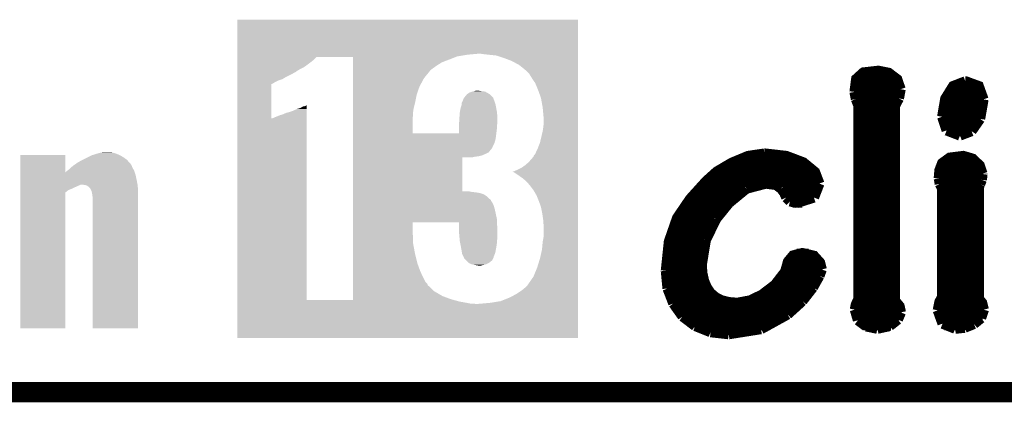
# Model space of a CAD drawing. Extents: x -0.05 to 0.95, y -0.15 to 1.54.
# Tile 11 of 35: x 0.42 to 0.7, y -0.15 to -0.04. Entities that reach past the tile are written whole.
import ezdxf

# ---------------------------------------------------------------- set-up
doc = ezdxf.new("R2010")
doc.units = 0
doc.layers.add('STEP_DOWN_13_CLICK_V101_GKO', color=5, linetype='CONTINUOUS')
doc.layers.add('STEP_DOWN_13_CLICK_V101_GTO', color=14, linetype='CONTINUOUS')

msp = doc.modelspace()

# ---------------------------------------------------------------- linework, layer by layer
at = {"layer": 'STEP_DOWN_13_CLICK_V101_GKO', "const_width": 0.006}
msp.add_lwpolyline([(-0.05, -0.15), (0.85, -0.15)], dxfattribs=at)
at = {"layer": 'STEP_DOWN_13_CLICK_V101_GTO', "const_width": 0.003}
for points in [[(0.6599, -0.0619), (0.6604, -0.0581), (0.6625, -0.0562), (0.6669, -0.0557), (0.6699, -0.0563), (0.6724, -0.0582), (0.6734, -0.0611)], [(0.6603, -0.0584), (0.6726, -0.0584)], [(0.6856, -0.0692), (0.6865, -0.0639), (0.6888, -0.0602), (0.6924, -0.0588)], [(0.6924, -0.0588), (0.6925, -0.0588), (0.6963, -0.0602), (0.6977, -0.0641)], [(0.6599, -0.0614), (0.6734, -0.0614)], [(0.6599, -0.0619), (0.6603, -0.064)], [(0.6729, -0.0638), (0.6734, -0.0611)], [(0.6877, -0.0614), (0.6972, -0.0614)], [(0.6603, -0.064), (0.661, -0.0658)], [(0.6604, -0.0644), (0.6727, -0.0644)], [(0.6717, -0.0661), (0.6729, -0.0638)], [(0.6863, -0.0644), (0.6977, -0.0644)], [(0.6967, -0.0698), (0.6977, -0.0641)], [(0.661, -0.1228), (0.661, -0.0658)], [(0.661, -0.0674), (0.6717, -0.0674)], [(0.6717, -0.1231), (0.6717, -0.0661)], [(0.6857, -0.0674), (0.6974, -0.0674)], [(0.661, -0.0704), (0.6717, -0.0704)], [(0.6856, -0.0692), (0.6869, -0.0732)], [(0.6857, -0.0704), (0.6964, -0.0704)], [(0.6942, -0.0734), (0.6967, -0.0698)], [(0.661, -0.0734), (0.6717, -0.0734)], [(0.6869, -0.0732), (0.6908, -0.0747)], [(0.6871, -0.0734), (0.6942, -0.0734)], [(0.6908, -0.0747), (0.6942, -0.0734)], [(0.661, -0.0764), (0.6717, -0.0764)], [(0.661, -0.0794), (0.6717, -0.0794)], [(0.6046, -0.1144), (0.6055, -0.1058), (0.6079, -0.0989), (0.6117, -0.0933), (0.6164, -0.0881), (0.6195, -0.0853), (0.6239, -0.0827), (0.6287, -0.0807), (0.6335, -0.08)], [(0.6335, -0.08), (0.6337, -0.08), (0.6399, -0.0807), (0.6449, -0.0826), (0.6483, -0.0854), (0.6496, -0.0888)], [(0.6846, -0.0873), (0.6848, -0.0849), (0.6856, -0.0828), (0.6878, -0.0812), (0.6918, -0.0807), (0.6945, -0.0815), (0.6966, -0.0835), (0.6974, -0.0859)], [(0.6244, -0.0824), (0.6446, -0.0824)], [(0.661, -0.0824), (0.6717, -0.0824)], [(0.6859, -0.0824), (0.6956, -0.0824)], [(0.6194, -0.0854), (0.6483, -0.0854)], [(0.661, -0.0854), (0.6717, -0.0854)], [(0.6846, -0.0873), (0.6849, -0.0889)], [(0.6847, -0.0854), (0.6974, -0.0854)], [(0.6967, -0.089), (0.6972, -0.0877)], [(0.6972, -0.0877), (0.6974, -0.086)], [(0.6974, -0.086), (0.6974, -0.0859)], [(0.6161, -0.0884), (0.6496, -0.0884)], [(0.6231, -0.0945), (0.6282, -0.0903)], [(0.6282, -0.0903), (0.6339, -0.0888)], [(0.6339, -0.0888), (0.6369, -0.0892)], [(0.6369, -0.0892), (0.6384, -0.0903)], [(0.6384, -0.0903), (0.6393, -0.0915)], [(0.648, -0.0929), (0.6496, -0.0888)], [(0.661, -0.0884), (0.6717, -0.0884)], [(0.6843, -0.126), (0.6848, -0.1235), (0.6856, -0.1221), (0.6856, -0.0903)], [(0.6847, -0.0884), (0.697, -0.0884)], [(0.6849, -0.0889), (0.6856, -0.0903)], [(0.6963, -0.0898), (0.6967, -0.089)], [(0.6963, -0.1226), (0.6963, -0.0898)], [(0.6133, -0.0914), (0.6265, -0.0914)], [(0.6392, -0.0914), (0.649, -0.0914)], [(0.6393, -0.0915), (0.6399, -0.0929)], [(0.6399, -0.0929), (0.641, -0.094)], [(0.6429, -0.0945), (0.648, -0.0929)], [(0.661, -0.0914), (0.6717, -0.0914)], [(0.6856, -0.0914), (0.6963, -0.0914)], [(0.6108, -0.0944), (0.6232, -0.0944)], [(0.6193, -0.0992), (0.6231, -0.0945)], [(0.641, -0.094), (0.6429, -0.0945)], [(0.6418, -0.0944), (0.6446, -0.0944)], [(0.661, -0.0944), (0.6717, -0.0944)], [(0.6856, -0.0944), (0.6963, -0.0944)], [(0.6088, -0.0974), (0.6206, -0.0974)], [(0.6163, -0.1054), (0.6193, -0.0992)], [(0.661, -0.0974), (0.6717, -0.0974)], [(0.6856, -0.0974), (0.6963, -0.0974)], [(0.6072, -0.1004), (0.6186, -0.1004)], [(0.661, -0.1004), (0.6717, -0.1004)], [(0.6856, -0.1004), (0.6963, -0.1004)], [(0.6061, -0.1034), (0.6171, -0.1034)], [(0.661, -0.1034), (0.6717, -0.1034)], [(0.6856, -0.1034), (0.6963, -0.1034)], [(0.6053, -0.1064), (0.616, -0.1064)], [(0.6151, -0.1127), (0.6163, -0.1054)], [(0.661, -0.1064), (0.6717, -0.1064)], [(0.6856, -0.1064), (0.6963, -0.1064)], [(0.6048, -0.1094), (0.6153, -0.1094)], [(0.6151, -0.1127), (0.6153, -0.1152), (0.6158, -0.1174), (0.6166, -0.1193), (0.6177, -0.1209), (0.6192, -0.1222), (0.621, -0.1231), (0.6231, -0.1236), (0.6255, -0.1238), (0.6293, -0.1231), (0.6328, -0.1214), (0.6366, -0.1185), (0.6396, -0.1146), (0.6404, -0.1117), (0.6419, -0.1099), (0.6446, -0.1092), (0.648, -0.11), (0.6498, -0.112), (0.6503, -0.114)], [(0.6429, -0.1094), (0.6465, -0.1094)], [(0.661, -0.1094), (0.6717, -0.1094)], [(0.6856, -0.1094), (0.6963, -0.1094)], [(0.6046, -0.1124), (0.6151, -0.1124)], [(0.6402, -0.1124), (0.6499, -0.1124)], [(0.6496, -0.1159), (0.6503, -0.114)], [(0.661, -0.1124), (0.6717, -0.1124)], [(0.6856, -0.1124), (0.6963, -0.1124)], [(0.6046, -0.1144), (0.6051, -0.1196)], [(0.6046, -0.1154), (0.6153, -0.1154)], [(0.6391, -0.1154), (0.6498, -0.1154)], [(0.6477, -0.1193), (0.6496, -0.1159)], [(0.661, -0.1154), (0.6717, -0.1154)], [(0.6856, -0.1154), (0.6963, -0.1154)], [(0.6049, -0.1184), (0.6161, -0.1184)], [(0.6051, -0.1196), (0.6068, -0.124)], [(0.6367, -0.1184), (0.6483, -0.1184)], [(0.6446, -0.1233), (0.6477, -0.1193)], [(0.661, -0.1184), (0.6717, -0.1184)], [(0.6856, -0.1184), (0.6963, -0.1184)], [(0.6057, -0.1214), (0.6182, -0.1214)], [(0.6329, -0.1214), (0.6462, -0.1214)], [(0.661, -0.1214), (0.6717, -0.1214)], [(0.6856, -0.1214), (0.6963, -0.1214)], [(0.6963, -0.1226), (0.6973, -0.1238), (0.6978, -0.1258)], [(0.6068, -0.124), (0.6095, -0.1278)], [(0.607, -0.1244), (0.6436, -0.1244)], [(0.6403, -0.1272), (0.6446, -0.1233)], [(0.66, -0.1258), (0.6603, -0.1243), (0.661, -0.1228)], [(0.6603, -0.1244), (0.6728, -0.1244)], [(0.6717, -0.1231), (0.6731, -0.1248), (0.6735, -0.1266)], [(0.6845, -0.1244), (0.6975, -0.1244)], [(0.6092, -0.1274), (0.64, -0.1274)], [(0.6095, -0.1278), (0.6132, -0.1306)], [(0.6325, -0.1315), (0.6403, -0.1272)], [(0.66, -0.1258), (0.6609, -0.1289)], [(0.6602, -0.1274), (0.6734, -0.1274)], [(0.6726, -0.1287), (0.6735, -0.1266)], [(0.6843, -0.126), (0.6857, -0.1299)], [(0.6844, -0.1274), (0.6975, -0.1274)], [(0.6949, -0.13), (0.697, -0.1283)], [(0.697, -0.1283), (0.6978, -0.1258)], [(0.6129, -0.1304), (0.6351, -0.1304)], [(0.6132, -0.1306), (0.6177, -0.1324)], [(0.6609, -0.1289), (0.6633, -0.1307)], [(0.6626, -0.1304), (0.6706, -0.1304)], [(0.6633, -0.1307), (0.6666, -0.1314)], [(0.6666, -0.1314), (0.6702, -0.1306)], [(0.6702, -0.1306), (0.6726, -0.1287)], [(0.6857, -0.1299), (0.6894, -0.1314)], [(0.6862, -0.1304), (0.6943, -0.1304)], [(0.6894, -0.1314), (0.6922, -0.1311)], [(0.6922, -0.1311), (0.6949, -0.13)], [(0.6177, -0.1324), (0.623, -0.133)], [(0.623, -0.133), (0.6325, -0.1315)]]:
    msp.add_lwpolyline(points, dxfattribs=at)
at = {"layer": 'STEP_DOWN_13_CLICK_V101_GTO'}
for points in [[(0.479, -0.0507), (0.479, -0.0407), (0.5788, -0.0507), (0.5788, -0.0407)], [(0.479, -0.0407), (0.479, -0.0407), (0.5788, -0.0407), (0.479, -0.0407)], [(0.479, -0.051), (0.479, -0.0507), (0.5463, -0.051), (0.5495, -0.0507)], [(0.479, -0.0515), (0.479, -0.051), (0.5434, -0.0515), (0.5463, -0.051)], [(0.479, -0.0517), (0.479, -0.0515), (0.54289, -0.0517), (0.5434, -0.0515)], [(0.479, -0.0524), (0.479, -0.0517), (0.5015, -0.0524), (0.5022, -0.0517)], [(0.5129, -0.0524), (0.5129, -0.0517), (0.5411, -0.0524), (0.54289, -0.0517)], [(0.551, -0.0508), (0.5504, -0.0507), (0.5788, -0.0508), (0.5788, -0.0507)], [(0.5527, -0.051), (0.551, -0.0508), (0.5788, -0.051), (0.5788, -0.0508)], [(0.5548, -0.0512), (0.5527, -0.051), (0.5788, -0.0512), (0.5788, -0.051)], [(0.557, -0.0519), (0.5548, -0.0512), (0.5788, -0.0519), (0.5788, -0.0512)], [(0.5594, -0.0528), (0.557, -0.0519), (0.5788, -0.0528), (0.5788, -0.0519)], [(0.479, -0.0532), (0.479, -0.0524), (0.5005, -0.0532), (0.5015, -0.0524)], [(0.479, -0.0546), (0.479, -0.0532), (0.4986, -0.0546), (0.5005, -0.0532)], [(0.479, -0.0551), (0.479, -0.0546), (0.4976, -0.0551), (0.4986, -0.0546)], [(0.5129, -0.0532), (0.5129, -0.0524), (0.539, -0.0532), (0.5411, -0.0524)], [(0.5129, -0.0542), (0.5129, -0.0532), (0.5374, -0.0542), (0.539, -0.0532)], [(0.5129, -0.055), (0.5129, -0.0542), (0.5363, -0.055), (0.5374, -0.0542)], [(0.5616, -0.054), (0.5594, -0.0528), (0.5788, -0.054), (0.5788, -0.0528)], [(0.5637, -0.0557), (0.5616, -0.054), (0.5788, -0.0557), (0.5788, -0.054)], [(0.479, -0.0555), (0.479, -0.0551), (0.4969, -0.0555), (0.4976, -0.0551)], [(0.479, -0.0558), (0.479, -0.0555), (0.4964, -0.0558), (0.4969, -0.0555)], [(0.479, -0.056), (0.479, -0.0558), (0.4962, -0.056), (0.4964, -0.0558)], [(0.479, -0.0568), (0.479, -0.056), (0.4947, -0.0568), (0.4962, -0.056)], [(0.479, -0.0575), (0.479, -0.0568), (0.4933, -0.0575), (0.4947, -0.0568)], [(0.479, -0.0582), (0.479, -0.0575), (0.4921, -0.0582), (0.4933, -0.0575)], [(0.5129, -0.0555), (0.5129, -0.055), (0.5356, -0.0555), (0.5363, -0.055)], [(0.5129, -0.0558), (0.5129, -0.0555), (0.5354, -0.0558), (0.5356, -0.0555)], [(0.5129, -0.0579), (0.5129, -0.0558), (0.5337, -0.0579), (0.5354, -0.0558)], [(0.5645, -0.0565), (0.5637, -0.0557), (0.5788, -0.0565), (0.5788, -0.0557)], [(0.5653, -0.0578), (0.5645, -0.0565), (0.5788, -0.0578), (0.5788, -0.0565)], [(0.479, -0.0586), (0.479, -0.0582), (0.4909, -0.0586), (0.4921, -0.0582)], [(0.479, -0.059), (0.479, -0.0586), (0.4901, -0.059), (0.4909, -0.0586)], [(0.479, -0.0596), (0.479, -0.059), (0.4891, -0.0596), (0.4901, -0.059)], [(0.479, -0.0697), (0.479, -0.0596), (0.489, -0.0697), (0.489, -0.0596)], [(0.479, -0.0596), (0.479, -0.0596), (0.489, -0.0596), (0.4891, -0.0596)], [(0.5129, -0.0603), (0.5129, -0.0579), (0.5324, -0.0603), (0.5337, -0.0579)], [(0.5129, -0.0626), (0.5129, -0.0603), (0.5316, -0.0626), (0.5324, -0.0603)], [(0.5663, -0.0593), (0.5653, -0.0578), (0.5788, -0.0593), (0.5788, -0.0578)], [(0.5671, -0.0612), (0.5663, -0.0593), (0.5788, -0.0612), (0.5788, -0.0593)], [(0.5129, -0.065), (0.5129, -0.0626), (0.5311, -0.065), (0.5316, -0.0626)], [(0.5455, -0.0636), (0.5458, -0.0632), (0.554, -0.0636), (0.5536, -0.0632)], [(0.5458, -0.0632), (0.5463, -0.0626), (0.5536, -0.0632), (0.553, -0.0626)], [(0.5463, -0.0626), (0.547, -0.0621), (0.553, -0.0626), (0.55213, -0.0621)], [(0.547, -0.0621), (0.5479, -0.0618), (0.55213, -0.0621), (0.5516, -0.0618)], [(0.5479, -0.0618), (0.5484, -0.0617), (0.5516, -0.0618), (0.5506, -0.0617)], [(0.5484, -0.0617), (0.549, -0.0615), (0.5506, -0.0617), (0.5495, -0.0615)], [(0.568, -0.0637), (0.5671, -0.0612), (0.5788, -0.0637), (0.5788, -0.0612)], [(0.4975, -0.0666), (0.4982, -0.0662), (0.4993, -0.0666), (0.4993, -0.0662)], [(0.4982, -0.0662), (0.4987, -0.0661), (0.4993, -0.0662), (0.4993, -0.0661)], [(0.4987, -0.0661), (0.499, -0.066), (0.4993, -0.0661), (0.4993, -0.066)], [(0.499, -0.066), (0.4993, -0.0658), (0.4993, -0.066), (0.4993, -0.0658)], [(0.5129, -0.0671), (0.5129, -0.065), (0.5306, -0.0671), (0.5311, -0.065)], [(0.5444, -0.0668), (0.5447, -0.0658), (0.5549, -0.0668), (0.55472, -0.0658)], [(0.5447, -0.0658), (0.54471, -0.0657), (0.55472, -0.0658), (0.5547, -0.0657)], [(0.54471, -0.0657), (0.5448, -0.065), (0.5547, -0.0657), (0.55449, -0.065)], [(0.5448, -0.065), (0.54495, -0.0647), (0.55449, -0.065), (0.5544, -0.0647)], [(0.54495, -0.0647), (0.5451, -0.0644), (0.5544, -0.0647), (0.55428, -0.0644)], [(0.5451, -0.0644), (0.5452, -0.0641), (0.55428, -0.0644), (0.55416, -0.0641)], [(0.5452, -0.064), (0.54543, -0.0637), (0.55412, -0.064), (0.554, -0.0637)], [(0.5452, -0.0641), (0.5452, -0.064), (0.55416, -0.0641), (0.55412, -0.064)], [(0.54543, -0.0637), (0.5455, -0.0636), (0.554, -0.0637), (0.554, -0.0636)], [(0.5685, -0.0665), (0.568, -0.0637), (0.5788, -0.0665), (0.5788, -0.0637)], [(0.4901, -0.0693), (0.4916, -0.0687), (0.4993, -0.0693), (0.4993, -0.0687)], [(0.4916, -0.0687), (0.4923, -0.0685), (0.4993, -0.0687), (0.4993, -0.0685)], [(0.4923, -0.0685), (0.493, -0.0682), (0.4993, -0.0685), (0.4993, -0.0682)], [(0.493, -0.0682), (0.4934, -0.068), (0.4993, -0.0682), (0.4993, -0.068)], [(0.4936, -0.068), (0.4952, -0.0675), (0.4993, -0.068), (0.4993, -0.0675)], [(0.4952, -0.0675), (0.4965, -0.0669), (0.4993, -0.0675), (0.4993, -0.0669)], [(0.4965, -0.0669), (0.4975, -0.0666), (0.4993, -0.0669), (0.4993, -0.0666)], [(0.5129, -0.0679), (0.5129, -0.0671), (0.5305, -0.0679), (0.5306, -0.0671)], [(0.5129, -0.0687), (0.5129, -0.0679), (0.5305, -0.0687), (0.5305, -0.0679)], [(0.5129, -0.0694), (0.5129, -0.0687), (0.5304, -0.0694), (0.5305, -0.0687)], [(0.5441, -0.0693), (0.54412, -0.069), (0.5552, -0.0693), (0.5552, -0.069)], [(0.54412, -0.069), (0.5442, -0.0679), (0.5552, -0.069), (0.5551, -0.0679)], [(0.5442, -0.0679), (0.5444, -0.0668), (0.5551, -0.0679), (0.5549, -0.0668)], [(0.5688, -0.0698), (0.5685, -0.0665), (0.5788, -0.0698), (0.5788, -0.0665)], [(0.479, -0.123), (0.479, -0.0697), (0.4993, -0.123), (0.4993, -0.0697)], [(0.489, -0.0697), (0.4894, -0.0696), (0.4993, -0.0697), (0.4993, -0.0696)], [(0.4894, -0.0696), (0.4901, -0.0693), (0.4993, -0.0696), (0.4993, -0.0693)], [(0.5129, -0.0741), (0.5129, -0.0694), (0.5304, -0.0741), (0.5304, -0.0694)], [(0.544, -0.071), (0.54403, -0.0705), (0.55517, -0.071), (0.5552, -0.0705)], [(0.544, -0.0725), (0.544, -0.071), (0.5551, -0.0725), (0.55517, -0.071)], [(0.54403, -0.0705), (0.5441, -0.0693), (0.5552, -0.0705), (0.5552, -0.0693)], [(0.5685, -0.0734), (0.5687, -0.0721), (0.5788, -0.0734), (0.5788, -0.0721)], [(0.5687, -0.0721), (0.5688, -0.0708), (0.5788, -0.0721), (0.5788, -0.0708)], [(0.5688, -0.0708), (0.5688, -0.0698), (0.5788, -0.0708), (0.5788, -0.0698)], [(0.5129, -0.0757), (0.5129, -0.0741), (0.5547, -0.0757), (0.5549, -0.0741)], [(0.5129, -0.0741), (0.5129, -0.0741), (0.544, -0.0741), (0.5304, -0.0741)], [(0.544, -0.0741), (0.544, -0.0725), (0.5549, -0.0741), (0.5551, -0.0725)], [(0.5677, -0.0768), (0.5685, -0.0734), (0.5788, -0.0768), (0.5788, -0.0734)], [(0.5129, -0.0768), (0.5129, -0.0757), (0.5544, -0.0768), (0.5547, -0.0757)], [(0.5129, -0.0776), (0.5129, -0.0768), (0.554, -0.0776), (0.5544, -0.0768)], [(0.5129, -0.0783), (0.5129, -0.0776), (0.5537, -0.0783), (0.554, -0.0776)], [(0.567, -0.0786), (0.5677, -0.0768), (0.5788, -0.0786), (0.5788, -0.0768)], [(0.4154, -0.0855), (0.4154, -0.0804), (0.4286, -0.0855), (0.4286, -0.0804)], [(0.4154, -0.0804), (0.4154, -0.0804), (0.4286, -0.0804), (0.4154, -0.0804)], [(0.4353, -0.081), (0.4363, -0.0805), (0.4455, -0.081), (0.44458, -0.0805)], [(0.4363, -0.0805), (0.43663, -0.0804), (0.44458, -0.0805), (0.4444, -0.0804)], [(0.43663, -0.0804), (0.43794, -0.08), (0.4444, -0.0804), (0.4434, -0.08)], [(0.43794, -0.08), (0.4386, -0.0798), (0.4434, -0.08), (0.44273, -0.0798)], [(0.4386, -0.0798), (0.4392, -0.0797), (0.44273, -0.0798), (0.4424, -0.0797)], [(0.4392, -0.0797), (0.4398, -0.0796), (0.4424, -0.0797), (0.4416, -0.0796)], [(0.5129, -0.0786), (0.5129, -0.0783), (0.5535, -0.0786), (0.5537, -0.0783)], [(0.5129, -0.0787), (0.5129, -0.0786), (0.5534, -0.0787), (0.5535, -0.0786)], [(0.5129, -0.0796), (0.5129, -0.0787), (0.5527, -0.0796), (0.5534, -0.0787)], [(0.5129, -0.0801), (0.5129, -0.0796), (0.5517, -0.0801), (0.5527, -0.0796)], [(0.5129, -0.0805), (0.5129, -0.0801), (0.5508, -0.0805), (0.5517, -0.0801)], [(0.5129, -0.0808), (0.5129, -0.0805), (0.5497, -0.0808), (0.5508, -0.0805)], [(0.5129, -0.0809), (0.5129, -0.0808), (0.5487, -0.0809), (0.5497, -0.0808)], [(0.5658, -0.0809), (0.566, -0.0804), (0.5788, -0.0809), (0.5788, -0.0804)], [(0.566, -0.0804), (0.5662, -0.0803), (0.5788, -0.0804), (0.5788, -0.0803)], [(0.5662, -0.0803), (0.567, -0.0786), (0.5788, -0.0803), (0.5788, -0.0786)], [(0.43014, -0.0842), (0.4308, -0.0836), (0.4483, -0.0842), (0.44804, -0.0836)], [(0.4308, -0.0836), (0.43095, -0.0835), (0.44804, -0.0836), (0.448, -0.0835)], [(0.43095, -0.0835), (0.43167, -0.083), (0.448, -0.0835), (0.4477, -0.083)], [(0.43167, -0.083), (0.43182, -0.0829), (0.4477, -0.083), (0.4476, -0.0829)], [(0.43182, -0.0829), (0.4324, -0.0825), (0.4476, -0.0829), (0.44724, -0.0825)], [(0.4324, -0.0825), (0.43373, -0.0818), (0.44724, -0.0825), (0.4466, -0.0818)], [(0.43373, -0.0818), (0.4343, -0.0815), (0.4466, -0.0818), (0.44619, -0.0815)], [(0.4343, -0.0815), (0.4353, -0.081), (0.44619, -0.0815), (0.4455, -0.081)], [(0.5129, -0.0811), (0.5129, -0.0809), (0.5479, -0.0811), (0.5487, -0.0809)], [(0.5129, -0.0911), (0.5129, -0.0811), (0.5449, -0.0911), (0.5449, -0.0811)], [(0.5624, -0.0841), (0.5635, -0.0833), (0.5788, -0.0841), (0.5788, -0.0833)], [(0.5635, -0.0833), (0.5644, -0.0825), (0.5788, -0.0833), (0.5788, -0.0825)], [(0.5644, -0.0825), (0.5652, -0.0816), (0.5788, -0.0825), (0.5788, -0.0816)], [(0.5652, -0.0816), (0.5658, -0.0809), (0.5788, -0.0816), (0.5788, -0.0809)], [(0.4154, -0.0864), (0.4154, -0.0855), (0.4492, -0.0864), (0.44892, -0.0855)], [(0.4154, -0.0878), (0.4154, -0.0864), (0.4495, -0.0878), (0.4492, -0.0864)], [(0.4286, -0.0855), (0.4288, -0.0853), (0.44892, -0.0855), (0.44886, -0.0853)], [(0.4288, -0.0853), (0.42906, -0.0851), (0.44886, -0.0853), (0.4488, -0.0851)], [(0.42906, -0.0851), (0.4297, -0.0846), (0.4488, -0.0851), (0.44852, -0.0846)], [(0.4297, -0.0846), (0.43014, -0.0842), (0.44852, -0.0846), (0.4483, -0.0842)], [(0.5596, -0.0854), (0.561, -0.0848), (0.5788, -0.0854), (0.5788, -0.0848)], [(0.5601, -0.0855), (0.5598, -0.0854), (0.5788, -0.0855), (0.5788, -0.0854)], [(0.5605, -0.0858), (0.5601, -0.0855), (0.5788, -0.0858), (0.5788, -0.0855)], [(0.561, -0.0861), (0.5605, -0.0858), (0.5788, -0.0861), (0.5788, -0.0858)], [(0.561, -0.0848), (0.5624, -0.0841), (0.5788, -0.0848), (0.5788, -0.0841)], [(0.5617, -0.0866), (0.561, -0.0861), (0.5788, -0.0866), (0.5788, -0.0861)], [(0.4154, -0.0891), (0.4154, -0.0878), (0.44974, -0.0891), (0.4495, -0.0878)], [(0.4154, -0.0893), (0.4154, -0.0891), (0.4327, -0.0893), (0.4331, -0.0891)], [(0.4154, -0.0891), (0.4154, -0.0891), (0.4331, -0.0891), (0.4336, -0.0891)], [(0.4154, -0.0896), (0.4154, -0.0893), (0.432, -0.0896), (0.4327, -0.0893)], [(0.4347, -0.0893), (0.4336, -0.0891), (0.44978, -0.0893), (0.44974, -0.0891)], [(0.43488, -0.0894), (0.4347, -0.0893), (0.4498, -0.0894), (0.44978, -0.0893)], [(0.4354, -0.0897), (0.43488, -0.0894), (0.44982, -0.0897), (0.4498, -0.0894)], [(0.5626, -0.0872), (0.5617, -0.0866), (0.5788, -0.0872), (0.5788, -0.0866)], [(0.5634, -0.0879), (0.5626, -0.0872), (0.5788, -0.0879), (0.5788, -0.0872)], [(0.5642, -0.0887), (0.5634, -0.0879), (0.5788, -0.0887), (0.5788, -0.0879)], [(0.5651, -0.0898), (0.5642, -0.0887), (0.5788, -0.0898), (0.5788, -0.0887)], [(0.4154, -0.0903), (0.4154, -0.0896), (0.4305, -0.0903), (0.432, -0.0896)], [(0.4154, -0.0907), (0.4154, -0.0903), (0.4295, -0.0907), (0.4305, -0.0903)], [(0.4154, -0.0914), (0.4154, -0.0907), (0.4286, -0.0914), (0.4295, -0.0907)], [(0.4154, -0.1313), (0.4154, -0.0914), (0.4286, -0.1313), (0.4286, -0.0914)], [(0.4358, -0.0901), (0.4354, -0.0897), (0.44984, -0.0901), (0.44982, -0.0897)], [(0.4363, -0.0911), (0.4358, -0.0901), (0.44989, -0.0911), (0.44984, -0.0901)], [(0.43632, -0.0912), (0.4363, -0.0911), (0.4499, -0.0912), (0.44989, -0.0911)], [(0.4365, -0.0922), (0.43632, -0.0912), (0.4499, -0.0922), (0.4499, -0.0912)], [(0.4366, -0.093), (0.4365, -0.0922), (0.4499, -0.093), (0.4499, -0.0922)], [(0.5129, -0.0912), (0.5129, -0.0911), (0.5473, -0.0912), (0.547, -0.0911)], [(0.5129, -0.0911), (0.5129, -0.0911), (0.547, -0.0911), (0.5449, -0.0911)], [(0.5129, -0.0914), (0.5129, -0.0912), (0.549, -0.0914), (0.5474, -0.0912)], [(0.5129, -0.0912), (0.5129, -0.0912), (0.5474, -0.0912), (0.5473, -0.0912)], [(0.5129, -0.0916), (0.5129, -0.0914), (0.5502, -0.0916), (0.549, -0.0914)], [(0.5129, -0.092), (0.5129, -0.0916), (0.5513, -0.092), (0.5502, -0.0916)], [(0.5129, -0.0926), (0.5129, -0.092), (0.5522, -0.0926), (0.5513, -0.092)], [(0.5659, -0.0909), (0.5651, -0.0898), (0.5788, -0.0909), (0.5788, -0.0898)], [(0.5667, -0.0923), (0.5659, -0.0909), (0.5788, -0.0923), (0.5788, -0.0909)], [(0.5674, -0.094), (0.5667, -0.0923), (0.5788, -0.094), (0.5788, -0.0923)], [(0.4366, -0.1313), (0.4366, -0.093), (0.4499, -0.1313), (0.4499, -0.093)], [(0.5129, -0.0932), (0.5129, -0.0926), (0.5528, -0.0932), (0.5522, -0.0926)], [(0.5129, -0.0936), (0.5129, -0.0932), (0.5533, -0.0936), (0.5528, -0.0932)], [(0.5129, -0.0939), (0.5129, -0.0936), (0.5534, -0.0939), (0.5533, -0.0936)], [(0.5129, -0.094), (0.5129, -0.0939), (0.5535, -0.094), (0.5534, -0.0939)], [(0.5129, -0.0951), (0.5129, -0.094), (0.5541, -0.0951), (0.5535, -0.094)], [(0.5129, -0.0965), (0.5129, -0.0951), (0.5545, -0.0965), (0.5541, -0.0951)], [(0.568, -0.0957), (0.5674, -0.094), (0.5788, -0.0957), (0.5788, -0.094)], [(0.5129, -0.0993), (0.5129, -0.0965), (0.5551, -0.0993), (0.5545, -0.0965)], [(0.5684, -0.0977), (0.568, -0.0957), (0.5788, -0.0977), (0.5788, -0.0957)], [(0.5687, -0.0998), (0.5684, -0.0977), (0.5788, -0.0998), (0.5788, -0.0977)], [(0.5129, -0.1002), (0.5129, -0.0993), (0.5551, -0.1002), (0.5551, -0.0993)], [(0.5129, -0.1027), (0.5129, -0.1002), (0.5304, -0.1027), (0.5304, -0.1002)], [(0.544, -0.1007), (0.544, -0.1002), (0.5551, -0.1007), (0.5551, -0.1002)], [(0.544, -0.1016), (0.544, -0.1007), (0.5552, -0.1016), (0.5551, -0.1007)], [(0.5688, -0.1023), (0.5687, -0.0998), (0.5788, -0.1023), (0.5788, -0.0998)], [(0.5129, -0.1063), (0.5129, -0.1027), (0.5305, -0.1063), (0.5304, -0.1027)], [(0.544, -0.1034), (0.544, -0.1016), (0.5552, -0.1034), (0.5552, -0.1016)], [(0.5441, -0.1045), (0.544, -0.1034), (0.5552, -0.1045), (0.5552, -0.1034)], [(0.5688, -0.104), (0.5688, -0.1023), (0.5788, -0.104), (0.5788, -0.1023)], [(0.5129, -0.1095), (0.5129, -0.1063), (0.5311, -0.1095), (0.5305, -0.1063)], [(0.5442, -0.1057), (0.5441, -0.1045), (0.55512, -0.1057), (0.5552, -0.1045)], [(0.54428, -0.1061), (0.5442, -0.1057), (0.5551, -0.1061), (0.55512, -0.1057)], [(0.54455, -0.1075), (0.54428, -0.1061), (0.5549, -0.1075), (0.5551, -0.1061)], [(0.5683, -0.1081), (0.5685, -0.1059), (0.5788, -0.1081), (0.5788, -0.1059)], [(0.5685, -0.1059), (0.5687, -0.1048), (0.5788, -0.1059), (0.5788, -0.1048)], [(0.5687, -0.1048), (0.5688, -0.104), (0.5788, -0.1048), (0.5788, -0.104)], [(0.5129, -0.1123), (0.5129, -0.1095), (0.5318, -0.1123), (0.5311, -0.1095)], [(0.5447, -0.1083), (0.54455, -0.1075), (0.55475, -0.1083), (0.5549, -0.1075)], [(0.54475, -0.1086), (0.5447, -0.1083), (0.5547, -0.1086), (0.55475, -0.1083)], [(0.54488, -0.1094), (0.54475, -0.1086), (0.5545, -0.1094), (0.5547, -0.1086)], [(0.5449, -0.1095), (0.54488, -0.1094), (0.55446, -0.1095), (0.5545, -0.1094)], [(0.5452, -0.1101), (0.5449, -0.1095), (0.5542, -0.1101), (0.55446, -0.1095)], [(0.5677, -0.1108), (0.5683, -0.1081), (0.5788, -0.1108), (0.5788, -0.1081)], [(0.5129, -0.1145), (0.5129, -0.1123), (0.5326, -0.1145), (0.5318, -0.1123)], [(0.54535, -0.1104), (0.5452, -0.1101), (0.5541, -0.1104), (0.5542, -0.1101)], [(0.5454, -0.1105), (0.54535, -0.1104), (0.5541, -0.1105), (0.5541, -0.1104)], [(0.5454, -0.1106), (0.5454, -0.1105), (0.55405, -0.1106), (0.5541, -0.1105)], [(0.5456, -0.1109), (0.5454, -0.1106), (0.5539, -0.1109), (0.55405, -0.1106)], [(0.546, -0.1113), (0.5456, -0.1109), (0.5537, -0.1113), (0.5539, -0.1109)], [(0.5463, -0.1116), (0.546, -0.1113), (0.55335, -0.1116), (0.5537, -0.1113)], [(0.54665, -0.1119), (0.5463, -0.1116), (0.553, -0.1119), (0.55335, -0.1116)], [(0.547, -0.1122), (0.54665, -0.1119), (0.55248, -0.1122), (0.553, -0.1119)], [(0.54723, -0.1123), (0.547, -0.1122), (0.5523, -0.1123), (0.55248, -0.1122)], [(0.5477, -0.1125), (0.54723, -0.1123), (0.55183, -0.1125), (0.5523, -0.1123)], [(0.5482, -0.1126), (0.5477, -0.1125), (0.5516, -0.1126), (0.55183, -0.1125)], [(0.5669, -0.1134), (0.5677, -0.1108), (0.5788, -0.1134), (0.5788, -0.1108)], [(0.5129, -0.1162), (0.5129, -0.1145), (0.5334, -0.1162), (0.5326, -0.1145)], [(0.5487, -0.1127), (0.5482, -0.1126), (0.5509, -0.1127), (0.5516, -0.1126)], [(0.5498, -0.1129), (0.5487, -0.1127), (0.5504, -0.1129), (0.5509, -0.1127)], [(0.5498, -0.1129), (0.5498, -0.1129), (0.5498, -0.1129), (0.5504, -0.1129)], [(0.5658, -0.1161), (0.5669, -0.1134), (0.5788, -0.1161), (0.5788, -0.1134)], [(0.5129, -0.1176), (0.5129, -0.1162), (0.5341, -0.1176), (0.5334, -0.1162)], [(0.5129, -0.1183), (0.5129, -0.1176), (0.5347, -0.1183), (0.5341, -0.1176)], [(0.5129, -0.1186), (0.5129, -0.1183), (0.5348, -0.1186), (0.5347, -0.1183)], [(0.5642, -0.1184), (0.5658, -0.1161), (0.5788, -0.1184), (0.5788, -0.1161)], [(0.5129, -0.1204), (0.5129, -0.1186), (0.5367, -0.1204), (0.5348, -0.1186)], [(0.5129, -0.1218), (0.5129, -0.1204), (0.5391, -0.1218), (0.5367, -0.1204)], [(0.5587, -0.1223), (0.5608, -0.1212), (0.5788, -0.1223), (0.5788, -0.1212)], [(0.5608, -0.1212), (0.5623, -0.1202), (0.5788, -0.1212), (0.5788, -0.1202)], [(0.5623, -0.1202), (0.5634, -0.1193), (0.5788, -0.1202), (0.5788, -0.1193)], [(0.5634, -0.1193), (0.564, -0.1187), (0.5788, -0.1193), (0.5788, -0.1187)], [(0.564, -0.1187), (0.5642, -0.1184), (0.5788, -0.1187), (0.5788, -0.1184)], [(0.479, -0.1234), (0.479, -0.123), (0.544, -0.1234), (0.54257, -0.123)], [(0.479, -0.123), (0.479, -0.123), (0.5129, -0.123), (0.4993, -0.123)], [(0.479, -0.1238), (0.479, -0.1234), (0.5462, -0.1238), (0.544, -0.1234)], [(0.479, -0.124), (0.479, -0.1238), (0.5472, -0.124), (0.5462, -0.1238)], [(0.479, -0.1241), (0.479, -0.124), (0.5487, -0.1241), (0.548, -0.124)], [(0.5129, -0.1227), (0.5129, -0.1218), (0.5415, -0.1227), (0.5391, -0.1218)], [(0.5129, -0.123), (0.5129, -0.1227), (0.54257, -0.123), (0.5415, -0.1227)], [(0.5497, -0.1241), (0.5531, -0.1238), (0.5788, -0.1241), (0.5788, -0.1238)], [(0.5531, -0.1238), (0.5562, -0.1233), (0.5788, -0.1238), (0.5788, -0.1233)], [(0.5562, -0.1233), (0.5587, -0.1223), (0.5788, -0.1233), (0.5788, -0.1223)], [(0.479, -0.1341), (0.479, -0.1241), (0.5788, -0.1341), (0.5788, -0.1241)]]:
    msp.add_solid(points, dxfattribs=at)

doc.saveas('drawing.dxf')
